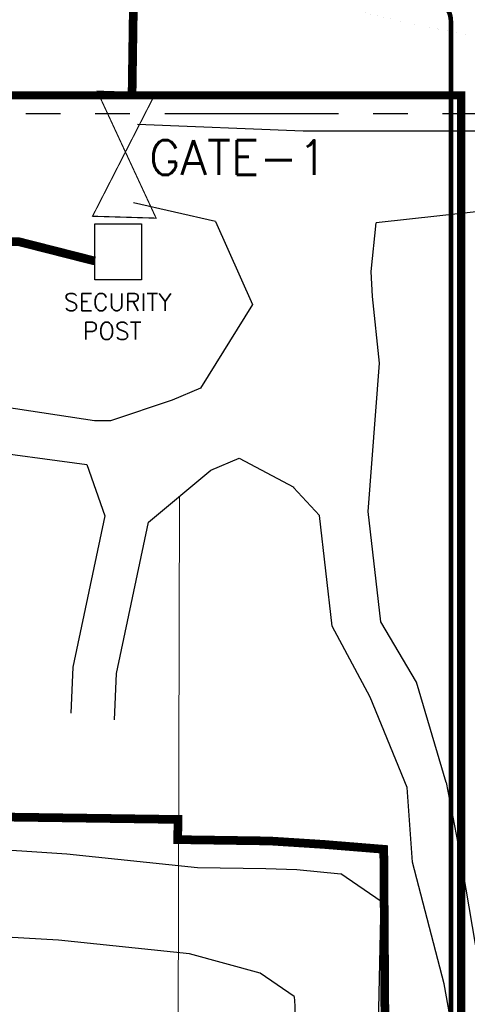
# Model space of a CAD drawing. Header units: inches. Extents: x -4968858 to -265257, y -220693 to 1871410.
# Tile 9 of 256: x -2285688 to -2247023, y 867905 to 952974. Entities that reach past the tile are written whole.
import ezdxf
from ezdxf.lldxf.tags import DXFTag

# ---------------------------------------------------------------- set-up
doc = ezdxf.new("R2010")
doc.units = ezdxf.units.IN
doc.header["$MEASUREMENT"] = 0
doc.linetypes.add('CONTINOUS', pattern=[0])
doc.linetypes.add('PHANTOM', pattern=[2.5, 1.25, -0.25, 0.25, -0.25, 0.25, -0.25])
for name, color, linetype in [('AREA BOUNDARY', 170, 'Continuous'), ('building', 7, 'Continuous'), ('Existing Units', 253, 'Continuous'), ('Features', 8, 'Continuous'), ('GATE', 252, 'Continuous'), ('grid-20m', 53, 'Continuous'), ('text', 7, 'Continuous')]:
    doc.layers.add(name, color=color, linetype=linetype)
doc.styles.add('ROMANS', font='romans.shx', dxfattribs={"width": 0.8})
doc.styles.get("Standard").update_dxf_attribs({"font": 'romans.shx', "height": 1000})
tags = doc.linetypes.add('C2', pattern=[15, 10, -2, 1, -2]).pattern_tags.tags
tags[10:11] = [DXFTag(74, 4), DXFTag(75, 0), DXFTag(340, '0'), DXFTag(46, 1.0), DXFTag(50, 0.0), DXFTag(44, 0.0), DXFTag(45, 0.0)]
tags[8:9] = [DXFTag(74, 4), DXFTag(75, 0), DXFTag(340, '0'), DXFTag(46, 1.0), DXFTag(50, 0.0), DXFTag(44, 0.0), DXFTag(45, 0.0)]
tags[6:7] = [DXFTag(74, 4), DXFTag(75, 0), DXFTag(340, '0'), DXFTag(46, 1.0), DXFTag(50, 0.0), DXFTag(44, 0.0), DXFTag(45, 0.0)]
tags[4:5] = [DXFTag(74, 4), DXFTag(75, 0), DXFTag(340, '0'), DXFTag(46, 1.0), DXFTag(50, 0.0), DXFTag(44, 0.0), DXFTag(45, 0.0)]

# ---------------------------------------------------------------- blocks, each defined once
blk = doc.blocks.new('A$C77A0376F')
at = {"layer": 'AREA BOUNDARY', "color": 11, "linetype": 'C2', "ltscale": 1000, "const_width": 750, "elevation": 216021}
blk.add_lwpolyline([(-269545, 101282), (-268731, 156436), (-268447, 177424), (-268257, 202370), (-268020, 213014), (-288590, 213332), (-319207, 213499), (-335265, 213718), (-335215, 249767), (-335225, 267671), (-335186, 282021), (-335120, 302061), (-334917, 327005), (-334814, 343393), (-334685, 351505), (-334639, 365851), (-334268, 372646)], dxfattribs=at)
at = {"layer": 'AREA BOUNDARY', "color": 11, "linetype": 'C2', "ltscale": 1000, "const_width": 750}
for points in [[(-247483, -10002), (-247796, 36455), (-252943, 36874), (-257626, 37173), (-265601, 37289), (-265567, 39034), (-270582, 39104), (-317864, 39760)], [(-333085, 90909), (-279280, 88939), (-272756, 87281)]]:
    blk.add_lwpolyline(points, dxfattribs=at)
blk = doc.blocks.new('A$C412216A9')
at = {"layer": 'Existing Units', "const_width": 1}
blk.add_lwpolyline([(-249413, 108726), (-246455, 108025), (-243129, 107329), (-239413, 106641), (-235290, 105968), (-230780, 105315), (-226073, 104684), (-221400, 104079), (-216992, 103501)], dxfattribs=at)
at = {"layer": 'Existing Units'}
for points in [[(-269070, 99100, 0), (-254747, 98523, 0), (-236995, 98528, 0), (-223830, 98429, 0), (-207778, 98177, 0), (-175615, 97792, 0), (-147696, 100037, 0)], [(-262342, 90702, 0), (-269420, 92301, 0)], [(-86390, 21624, 0), (-86272, 24459, 0), (-86635, 35229, 0), (-85947, 48936, 0), (-85900, 53274, 0), (-86219, 60781, 0), (-87147, 85189, 0), (-89972, 86609, 0), (-112854, 88612, 0), (-123062, 91449, 0), (-146974, 90448, 0), (-174998, 90864, 0), (-208232, 91426, 0), (-224284, 91678, 0), (-237449, 91777, 0), (-248444, 90585, 0)], [(-262342, 90702, 0), (-259133, 83529, 0)], [(-242402, 42231, 0), (-244969, 50891, 0), (-248065, 56098, 0), (-249148, 65642, 0), (-248169, 78446, 0), (-248780, 84202, 0), (-248892, 86362, 0), (-248444, 90585, 0)], [(-259145, 83529, 0), (-263629, 76303, 0), (-266080, 75249, 0), (-271402, 73478, 0), (-272775, 73478, 0), (-282865, 74994, 0), (-291388, 76093, 0), (-311598, 78779, 0)], [(-312224, 74925, 0), (-292014, 72239, 0), (-283299, 71034, 0), (-273460, 69708, 0), (-271889, 65275, 0), (-274655, 52204, 0), (-274835, 48211, 0)], [(-271058, 47646, 0), (-270878, 51639, 0), (-268112, 64710, 0), (-262739, 69218, 0), (-260290, 70241, 0), (-255555, 67747, 0)], [(-245764, 41792, 0), (-248973, 49607, 0), (-252255, 55741, 0), (-253338, 65285, 0), (-255583, 67724, 0)], [(-332917, 45951, 0), (-315330, 41561, 0), (-306476, 39723, 0), (-297747, 37950, 0), (-283444, 36606, 0), (-275185, 36064, 0), (-263877, 34888, 0), (-257990, 34808, 0), (-255293, 34722, 0), (-251517, 34327, 0)], [(-203999, -16038, 0), (-218175, -16665, 0), (-229737, -15153, 0), (-232489, -12936, 0), (-238025, -2575, 0), (-240397, 12589, 0), (-242572, 24831, 0), (-245302, 35345, 0), (-245764, 41792, 0)], [(-242402, 42231, 0), (-241253, 36238, 0), (-239347, 25045, 0), (-237172, 12579, 0), (-234416, -2437, 0), (-230052, -10517, 0), (-228013, -12183, 0), (-217374, -13732, 0), (-203392, -13194, 0)], [(-255536, 23727, 0), (-258487, 25753, 0), (-264578, 27416, 0), (-275886, 28592, 0), (-284916, 29134, 0), (-298448, 30478, 0), (-308067, 32326, 0), (-316993, 34370, 0), (-334580, 38760, 0)], [(-32032, -70507, 0), (-88105, -67705, 0), (-121915, -63749, 0), (-150545, -60378, 0), (-154886, -59561, 0), (-159185, -57007, 0), (-160469, -55789, 0), (-164816, -48881, 0), (-170727, -39406, 0), (-172773, -35558, 0), (-172773, -35558, 0), (-178942, -30794, 0), (-183077, -29143, 0), (-188926, -28871, 0), (-193503, -28861, 0), (-209879, -28454, 0), (-234282, -28282, 0), (-242723, -26221, 0), (-245757, -22470, 0), (-247899, -16942, 0), (-248059, 876, 0), (-248233, 22643, 0), (-248014, 31934, 0), (-251517, 34327, 0)], [(-255536, 23727, 0), (-255536, 23727, 0), (-255475, 22930, 0), (-255539, 801, 0), (-255379, -17017, 0), (-255377, -24464, 0), (-253747, -31407, 0), (-250477, -33209, 0), (-234268, -35662, 0), (-209815, -36085, 0), (-193631, -36360, 0), (-189067, -36386, 0), (-186773, -37313, 0), (-182638, -38964, 0), (-180732, -40569, 0), (-177011, -46201, 0), (-171873, -54283, 0), (-165043, -62669, 0), (-163155, -63607, 0), (-155995, -66403, 0), (-151654, -67220, 0), (-122144, -71126, 0), (-88550, -74830, 0), (-32702, -77016, 0)]]:
    blk.add_polyline3d(points, dxfattribs=at)

msp = doc.modelspace()

# ---------------------------------------------------------------- linework, layer by layer
at = {"layer": 'building', "color": 8, "ltscale": 0.15}
msp.add_lwpolyline([(-2279198.1, 935336.6), (-2275153.7, 935336.6), (-2275153.7, 930499.9), (-2279198.1, 930499.9)], close=True, dxfattribs=at)
at = {"layer": 'Existing Units', "color": 8, "lineweight": 15, "ltscale": 0.03}
msp.add_line((-2272178.1, 786941.1), (-2271893, 911791.9), dxfattribs=at)
at = {"layer": 'Existing Units', "color": 8, "lineweight": 15, "ltscale": 0.03, "const_width": 695.7}
msp.add_lwpolyline([(-2346442.1, 946444.7), (-2247555.4, 946444.7), (-2247555.4, 847728.1)], dxfattribs=at)
at = {"layer": 'Features', "color": 8, "ltscale": 0.15, "const_width": 400}
msp.add_lwpolyline([(-2361542.4, 954843.6), (-2250442.1, 954843.6, -0.4142136), (-2248442.1, 952843.6), (-2248442.1, 861843.6, 0.4142136), (-2246442.1, 859843.6), (-2104442.1, 859843.6, 0.4142136), (-2102442.1, 861843.6), (-2102442.1, 944843.6)], format="xyb", dxfattribs=at)
at = {"layer": 'GATE', "color": 8, "ltscale": 0.15, "const_width": 100}
msp.add_lwpolyline([(-2273951.9, 946633.7), (-2279395.3, 935992.3), (-2273904.6, 935828.7), (-2278992.5, 946796.5), (-2273885.2, 946633)], dxfattribs=at)
at = {"layer": 'grid-20m', "color": 1, "linetype": 'PHANTOM', "ltscale": 12000}
msp.add_line((-488163.4, 944843.6), (-2426613.7, 944843.6), dxfattribs=at)

# ---------------------------------------------------------------- block references
at = {"linetype": 'CONTINOUS', "lineweight": 15}
for name in ['A$C412216A9', 'A$C77A0376F']:
    msp.add_blockref(name, (-2006442.1, 844843.6), dxfattribs=at)

# ---------------------------------------------------------------- texts
at = {"layer": 'text', "color": 8, "lineweight": 30, "ltscale": 0.15}
msp.add_text('GATE-1', height=3000, dxfattribs=at).set_placement((-2274520.8, 939560.4, 741500.2))
at = {"layer": 'text', "color": 7, "insert": (-2350341.3, 943307.1, 1049322), "char_height": 5000, "width": 72857.722, "attachment_point": 1, "style": 'ROMANS'}
msp.add_mtext('{\\W0.714343; }EXISTING NSPCL GATE', dxfattribs=at)
at = {"layer": 'text', "color": 8, "linetype": 'CONTINOUS', "lineweight": 15, "insert": (-2281876.3, 929331.6, 111490.5), "char_height": 1500, "width": 10071.429, "attachment_point": 1}
msp.add_mtext('SECURITY \\P{\\W1.59523; }POST', dxfattribs=at)

doc.saveas('drawing.dxf')
